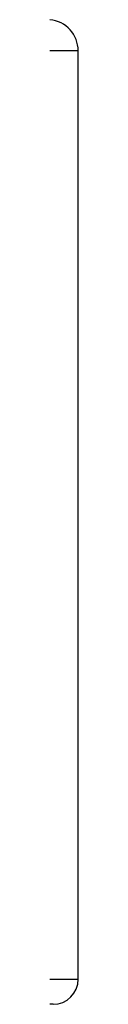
# Model space of a CAD drawing. Header units: inches. Extents: x 0 to 215, y -25 to 140.
# Tile 7 of 18: x 43.9794 to 43.9973, y 84.9355 to 85.5556. Entities that reach past the tile are written whole.
import ezdxf

# ---------------------------------------------------------------- set-up
doc = ezdxf.new("R2010")
doc.units = ezdxf.units.IN
doc.header["$LTSCALE"] = 12.924396
doc.header["$MEASUREMENT"] = 0
doc.layers.add('Visible Edges(ANSI)', color=7, linetype='Continuous', lineweight=25)
doc.layers.add('Visible Tangent Edges(ANSI)', color=7, linetype='Continuous', lineweight=25)

msp = doc.modelspace()

# ---------------------------------------------------------------- linework, layer by layer
at = {"layer": 'Visible Edges(ANSI)'}
for p, q in [((43.99728, 84.95127), (43.99728, 85.53597)), ((43.98153, 84.93552), (43.97942, 84.93552))]:
    msp.add_line(p, q, dxfattribs=at)
for centre, radius, start, end in [((43.97759, 85.53597), 0.01969, 0, 84.67529), ((43.98153, 84.95127), 0.01575, 270, 0)]:
    msp.add_arc(centre, radius, start, end, dxfattribs=at)
at = {"layer": 'Visible Tangent Edges(ANSI)'}
for p, q in [((43.99728, 85.53597), (43.97942, 85.53597)), ((43.97942, 84.95127), (43.99728, 84.95127))]:
    msp.add_line(p, q, dxfattribs=at)

doc.saveas('drawing.dxf')
